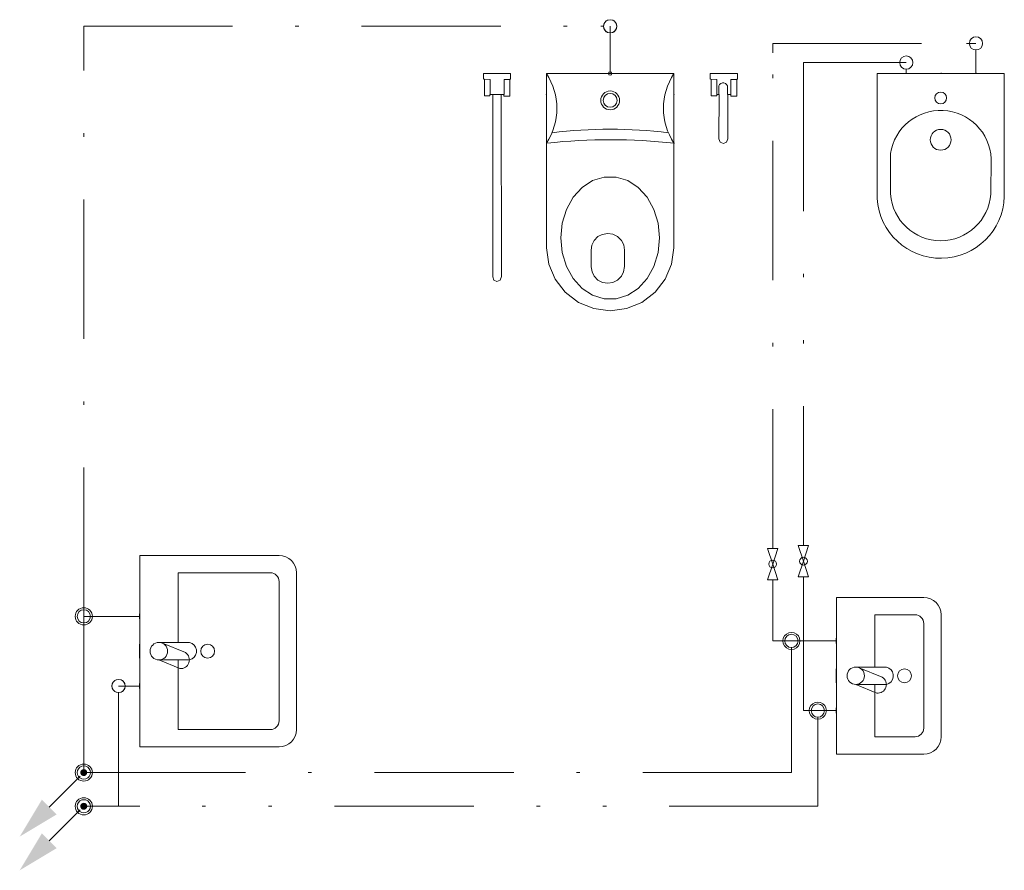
# Model space of a CAD drawing. Header units: millimetres. Extents: x -8524 to 49414, y -5950 to 2657.
# Tile 1 of 11: x -8524 to -5699, y 215 to 2657. Entities that reach past the tile are written whole.
import ezdxf

# ---------------------------------------------------------------- set-up
doc = ezdxf.new("R2010")
doc.units = ezdxf.units.MM
doc.linetypes.add('DDS_LT3', pattern=[959.999986, 400, -179.999995, 10, -179.999995, 10, -179.999995])
doc.linetypes.add('DDS_LT4', pattern=[769.999991, 400, -179.999995, 10, -179.999995])
for name, color, linetype in [('Studená voda', 7, 'Continuous'), ('Teplá voda', 7, 'Continuous'), ('Zdravotní technika', 7, 'Continuous')]:
    doc.layers.add(name, color=color, linetype=linetype)

# ---------------------------------------------------------------- blocks, each defined once
blk = doc.blocks.new('Basin-Sink-Bidet-ID-46-8-29-1737')
at = {"layer": 'Zdravotní technika', "color": 7, "lineweight": 5}
for p, q in [((0, 225), (250, 225)), ((110, 175), (225, 175)), ((110, 25), (110, 175)), ((300, 175), (300, -175)), ((250, 150), (250, -150)), ((55, 25), (143, 25)), ((65, 23), (131, -4)), ((143, -25), (55, -25)), ((55, -25), (115, -50))]:
    blk.add_line(p, q, dxfattribs=at)
for points in [[(250, -225), (0, -225), (0, 225)], [(-1, 92.5), (0, 92.5), (0, 107.5), (-1, 107.5), (-1, 92.5)], [(-1, -20), (0, -20), (0, 20), (-1, 20), (-1, -20)], [(143, 25), (150.1, 22.2), (156.1, 17.5), (160.5, 11.1), (162.7, 3.8), (162.7, -3.8), (160.5, -11.1), (156.1, -17.5), (150.1, -22.2), (143, -25)], [(225, -175), (110, -175), (110, -25)], [(-1, -107.5), (0, -107.5), (0, -92.5), (-1, -92.5), (-1, -107.5)]]:
    blk.add_lwpolyline(points, dxfattribs=at)
for centre, radius in [((55, 0), 25), ((195, 0), 20)]:
    blk.add_circle(centre, radius, dxfattribs=at)
for centre, radius, start, end in [((250, 175), 50, 0, 90), ((225, 150), 25, 0, 90), ((117.7, -25.1), 25, 263.8988, 57.7432), ((225, -150), 25, 270, 0), ((250, -175), 50, 270, 0)]:
    blk.add_arc(centre, radius, start, end, dxfattribs=at)
blk = doc.blocks.new('WC-ID-46-8-29-2025')
at = {"layer": 'Zdravotní technika', "color": 7, "lineweight": 5}
for p, q in [((-343.8, -17), (-360.8, -16)), ((-343.8, -60), (-343.8, -17)), ((-287.8, -17), (-303.8, -17)), ((-303.8, -17), (-303.8, -60)), ((306.2, -17), (289.2, -16)), ((306.2, -60), (306.2, -17)), ((322.2, -27), (318.2, -29)), ((324.2, -27), (322.2, -27)), ((326.2, -27), (324.2, -27)), ((331.2, -29), (326.2, -27)), ((362.2, -17), (346.2, -17)), ((346.2, -17), (346.2, -60)), ((314.2, -31), (312.2, -35)), ((312.2, -35), (312.2, -60)), ((318.2, -29), (314.2, -31)), ((334.2, -31), (331.2, -29)), ((337.2, -35), (334.2, -31)), ((337.2, -60), (337.2, -35)), ((-303.8, -60), (-343.8, -60)), ((312.2, -60), (306.2, -60)), ((346.2, -60), (337.2, -60))]:
    blk.add_line(p, q, dxfattribs=at)
for points in [[(-363.8, 0), (-285.8, 0), (-285.8, -15), (-287.8, -17), (-287.8, -65), (-304.8, -65), (-304.8, -60), (-312.8, -60), (-311.8, -583), (-315.8, -593), (-324.8, -597), (-333.8, -593), (-336.8, -584), (-336.8, -60), (-344.8, -60), (-344.8, -64), (-360.8, -64), (-360.8, -17), (-363.8, -15), (-363.8, 0)], [(183.2, 0), (-2.8, 0), (-182.8, 0), (-182.8, -500), (-175.8, -547), (-157.8, -590), (-128.8, -628), (-90.8, -657), (-46.8, -675), (0.2, -681), (47.2, -675), (91.2, -657), (129.2, -628), (158.2, -590), (176.2, -547), (183.2, -500), (183.2, 0)], [(287.2, 0), (365.2, 0), (365.2, -15), (363.2, -17), (363.2, -65), (346.2, -65), (346.2, -60), (338.2, -60), (338.2, -187), (334.2, -197), (325.2, -201), (316.2, -197), (312.2, -187), (313.2, -60), (306.2, -60), (306.2, -64), (290.2, -64), (290.2, -17), (287.2, -15), (287.2, 0)], [(-137.7, -429.9), (-141.8, -472), (-137.7, -514.1), (-125.5, -553.8), (-106.1, -588.7), (-80.5, -616.8), (-50.2, -636.6), (-16.9, -646.7), (17.3, -646.7), (50.6, -636.6), (80.9, -616.8), (106.5, -588.7), (125.9, -553.8), (138.1, -514.1), (142.2, -472), (138.1, -429.9), (125.9, -390.2), (106.5, -355.3), (80.9, -327.2), (50.6, -307.4), (17.3, -297.3), (-16.9, -297.3), (-50.2, -307.4), (-80.5, -327.2), (-106.1, -355.3), (-125.5, -390.2), (-137.7, -429.9)], [(-21.8, -600), (-6.8, -602), (8.2, -600), (21.2, -593), (32.2, -582), (38.2, -569), (41.2, -554), (41.2, -507), (39.2, -492), (32.2, -479), (21.2, -468), (8.2, -461), (-6.8, -459), (-22.8, -462), (-34.8, -468), (-45.8, -479), (-52.8, -493), (-54.8, -507), (-54.8, -555), (-51.8, -569), (-45.8, -582), (-34.8, -593), (-21.8, -600)]]:
    blk.add_lwpolyline(points, dxfattribs=at)
for centre, radius in [((0, 0), 5), ((0, 0), 0.6), ((0.2, -77), 27), ((-183, -60), 0.6), ((0.2, -77), 20), ((183, -60), 0.6)]:
    blk.add_circle(centre, radius, dxfattribs=at)
for centre, radius, start, end in [((-333.8, -100), 181, 326.6, 33.5), ((334.2, -100), 181, 146.5, 213.5), ((0.2, -1554), 1394, 83.1, 96.9), ((0.2, -1869), 1679, 83.7, 96.2)]:
    blk.add_arc(centre, radius, start, end, dxfattribs=at)
blk = doc.blocks.new('Basin-Sink-Bidet-ID-46-8-29-638')
at = {"layer": 'Zdravotní technika', "color": 7, "lineweight": 5}
for p, q in [((0, 275), (400, 275)), ((110, 225), (375, 225)), ((110, 25), (110, 225)), ((400, 200), (400, -200)), ((450, 225), (450, -225)), ((55, 25), (143, 25)), ((65, 23), (131, -4)), ((143, -25), (55, -25)), ((55, -25), (115, -50))]:
    blk.add_line(p, q, dxfattribs=at)
for points in [[(400, -275), (0, -275), (0, 275)], [(-1, 92.5), (0, 92.5), (0, 107.5), (-1, 107.5), (-1, 92.5)], [(-1, -20), (0, -20), (0, 20), (-1, 20), (-1, -20)], [(143, 25), (150.1, 22.2), (156.1, 17.5), (160.5, 11.1), (162.7, 3.8), (162.7, -3.8), (160.5, -11.1), (156.1, -17.5), (150.1, -22.2), (143, -25)], [(375, -225), (110, -225), (110, -25)], [(-1, -107.5), (0, -107.5), (0, -92.5), (-1, -92.5), (-1, -107.5)]]:
    blk.add_lwpolyline(points, dxfattribs=at)
for centre, radius in [((55, 0), 25), ((195, 0), 20)]:
    blk.add_circle(centre, radius, dxfattribs=at)
for centre, radius, start, end in [((400, 225), 50, 0, 90), ((375, 200), 25, 0, 90), ((117.7, -25.1), 25, 263.8988, 57.7432), ((375, -200), 25, 270, 0), ((400, -225), 50, 270, 0)]:
    blk.add_arc(centre, radius, start, end, dxfattribs=at)
blk = doc.blocks.new('Segment trubky-SV-PWC Studená voda D20-ID-46-8-29-1868')
at = {"layer": 'Studená voda', "color": 140, "linetype": 'DDS_LT4', "lineweight": 5}
blk.add_line((0, 0), (-102.9, 0), dxfattribs=at)
blk = doc.blocks.new('Koleno-Koleno SV-PWC Studená voda D20-ID-46-8-29-2250')
at = {"layer": 'Studená voda', "color": 140, "lineweight": 5}
blk.add_line((26.8, 0), (0, 0), dxfattribs=at)
blk.add_circle((0, 0), 19, dxfattribs=at)
blk = doc.blocks.new('T-kus-T-kus SV-PWC Studená voda D20-ID-46-8-29-12966')
at = {"layer": 'Studená voda', "color": 140, "lineweight": 5}
blk.add_line((0, 0), (-27, 0), dxfattribs=at)
at = {"layer": 'Studená voda', "color": 140, "linetype": 'DDS_LT4', "lineweight": 5}
blk.add_line((0, 0), (0, 0), dxfattribs=at)
at = {"layer": 'Studená voda', "color": 140, "lineweight": 5}
blk.add_lwpolyline([(7.6, -23.4), (0, -24.6), (-7.6, -23.4), (-14.5, -19.9), (-19.9, -14.5), (-23.4, -7.6), (-24.6, 0), (-23.4, 7.6), (-19.9, 14.5), (-14.5, 19.9), (-7.6, 23.4), (0, 24.6), (7.6, 23.4), (14.5, 19.9), (19.9, 14.5), (23.4, 7.6), (24.6, 0), (23.4, -7.6), (19.9, -14.5), (14.5, -19.9), (7.6, -23.4)], dxfattribs=at)
blk.add_lwpolyline([(7.6, -23.4), (0, -24.6), (-7.6, -23.4), (-14.5, -19.9), (-19.9, -14.5), (-23.4, -7.6), (-24.6, 0), (-23.4, 7.6), (-19.9, 14.5), (-14.5, 19.9), (-7.6, 23.4), (0, 24.6), (7.6, 23.4), (14.5, 19.9), (19.9, 14.5), (23.4, 7.6), (24.6, 0), (23.4, -7.6), (19.9, -14.5), (14.5, -19.9), (7.6, -23.4)], dxfattribs=at)
blk = doc.blocks.new('Koleno-Koleno SV-PWC Studená voda D20-ID-46-8-29-2272')
at = {"layer": 'Studená voda', "color": 140, "lineweight": 5}
blk.add_line((0, -19), (0, -26.8), dxfattribs=at)
blk.add_circle((0, 0), 19, dxfattribs=at)
blk = doc.blocks.new('Segment trubky-SV-PWC Studená voda D20-ID-46-8-29-2902')
at = {"layer": 'Studená voda', "color": 140, "linetype": 'DDS_LT4', "lineweight": 5}
blk.add_line((0, 0), (0, -324.3), dxfattribs=at)
blk = doc.blocks.new('Koleno-Koleno SV-PWC Studená voda D20-ID-46-8-29-3554')
at = {"layer": 'Studená voda', "color": 140, "lineweight": 5}
for p, q in [((0, 0), (-26.8, 0)), ((0, 26.8), (0, 0))]:
    blk.add_line(p, q, dxfattribs=at)
blk = doc.blocks.new('Segment trubky-SV-PWC Studená voda D20-ID-46-8-29-3570')
at = {"layer": 'Studená voda', "color": 140, "linetype": 'DDS_LT4', "lineweight": 5}
blk.add_line((0, 0), (-1843.5, 0), dxfattribs=at)
blk = doc.blocks.new('Segment trubky-TV-PWH Teplá voda D20-ID-46-8-29-1822')
at = {"layer": 'Teplá voda', "color": 20, "linetype": 'DDS_LT3', "lineweight": 5}
blk.add_line((0, 0), (-27.2, 0), dxfattribs=at)
blk = doc.blocks.new('Koleno-Koleno TV-PWH Teplá voda D20-ID-46-8-29-1920')
at = {"layer": 'Teplá voda', "color": 20, "lineweight": 5}
blk.add_line((26.8, 0), (0, 0), dxfattribs=at)
blk.add_circle((0, 0), 19, dxfattribs=at)
blk = doc.blocks.new('T-kus-T-kus TV-PWH Teplá voda D20-ID-46-8-29-13125')
at = {"layer": 'Teplá voda', "color": 20, "lineweight": 5}
blk.add_line((0, 0), (-27, 0), dxfattribs=at)
at = {"layer": 'Teplá voda', "color": 20, "linetype": 'DDS_LT3', "lineweight": 5}
blk.add_line((0, 0), (0, 0), dxfattribs=at)
at = {"layer": 'Teplá voda', "color": 20, "lineweight": 5}
blk.add_lwpolyline([(7.6, -23.4), (0, -24.6), (-7.6, -23.4), (-14.5, -19.9), (-19.9, -14.5), (-23.4, -7.6), (-24.6, 0), (-23.4, 7.6), (-19.9, 14.5), (-14.5, 19.9), (-7.6, 23.4), (0, 24.6), (7.6, 23.4), (14.5, 19.9), (19.9, 14.5), (23.4, 7.6), (24.6, 0), (23.4, -7.6), (19.9, -14.5), (14.5, -19.9), (7.6, -23.4)], dxfattribs=at)
blk.add_lwpolyline([(7.6, -23.4), (0, -24.6), (-7.6, -23.4), (-14.5, -19.9), (-19.9, -14.5), (-23.4, -7.6), (-24.6, 0), (-23.4, 7.6), (-19.9, 14.5), (-14.5, 19.9), (-7.6, 23.4), (0, 24.6), (7.6, 23.4), (14.5, 19.9), (19.9, 14.5), (23.4, 7.6), (24.6, 0), (23.4, -7.6), (19.9, -14.5), (14.5, -19.9), (7.6, -23.4)], dxfattribs=at)
blk = doc.blocks.new('Koleno-Koleno TV-PWH Teplá voda D20-ID-46-8-29-2385')
at = {"layer": 'Teplá voda', "color": 20, "lineweight": 5}
blk.add_line((0, -19), (0, -26.8), dxfattribs=at)
blk.add_circle((0, 0), 19, dxfattribs=at)
blk = doc.blocks.new('Segment trubky-TV-PWH Teplá voda D20-ID-46-8-29-2431')
at = {"layer": 'Teplá voda', "color": 20, "linetype": 'DDS_LT3', "lineweight": 5}
blk.add_line((0, 0), (0, -221), dxfattribs=at)
blk = doc.blocks.new('Koleno-Koleno TV-PWH Teplá voda D20-ID-46-8-29-2446')
at = {"layer": 'Teplá voda', "color": 20, "lineweight": 5}
for p, q in [((0, 0), (-26.8, 0)), ((0, 26.8), (0, 0))]:
    blk.add_line(p, q, dxfattribs=at)
blk = doc.blocks.new('Segment trubky-TV-PWH Teplá voda D20-ID-46-8-29-2485')
at = {"layer": 'Teplá voda', "color": 20, "linetype": 'DDS_LT3', "lineweight": 5}
blk.add_line((0, 0), (-1919.2, 0), dxfattribs=at)
blk = doc.blocks.new('Začátek potrubí-PipeStart TV-PWH Teplá voda D20-ID-46-8-29-2888')
at = {"layer": 'Teplá voda', "lineweight": 5}
for points in [[(10, 0), (9.5, 3.1), (8.1, 5.9), (5.9, 8.1), (3.1, 9.5), (0, 10), (-3.1, 9.5), (-5.9, 8.1), (-8.1, 5.9), (-9.5, 3.1), (-10, 0), (-9.5, -3.1), (-8.1, -5.9), (-5.9, -8.1), (-3.1, -9.5), (0, -10), (3.1, -9.5), (5.9, -8.1), (8.1, -5.9), (9.5, -3.1)], [(-183.8, -183.8), (-120.2, -77.8), (-77.8, -120.2)]]:
    blk.add_hatch(color=20, dxfattribs=at).paths.add_polyline_path(points)
at = {"layer": 'Teplá voda', "color": 20, "lineweight": 5}
blk.add_line((-99, -99), (-10.3, -10.2), dxfattribs=at)
blk = doc.blocks.new('T-kus-T-kus TV-PWH Teplá voda D20-ID-46-8-29-2929')
at = {"layer": 'Teplá voda', "color": 20, "linetype": 'DDS_LT3', "lineweight": 5}
blk.add_line((0, 0), (0, 0), dxfattribs=at)
at = {"layer": 'Teplá voda', "color": 20, "lineweight": 5}
blk.add_line((0, 0), (27, 0), dxfattribs=at)
blk.add_circle((0, 0), 24.6, dxfattribs=at)
blk.add_circle((0, 0), 24.6, dxfattribs=at)
blk = doc.blocks.new('Koleno-Koleno TV-PWH Teplá voda D20-ID-46-8-29-4113')
at = {"layer": 'Teplá voda', "color": 20, "lineweight": 5}
blk.add_line((0, 0), (26.8, 0), dxfattribs=at)
blk.add_lwpolyline([(-5.9, 18.1), (0, 19), (5.9, 18.1), (11.2, 15.4), (15.4, 11.2), (18.1, 5.9), (19, 0), (18.1, -5.9), (15.4, -11.2), (11.2, -15.4), (5.9, -18.1), (0, -19), (-5.9, -18.1), (-11.2, -15.4), (-15.4, -11.2), (-18.1, -5.9), (-19, 0), (-18.1, 5.9), (-15.4, 11.2), (-11.2, 15.4), (-5.9, 18.1)], dxfattribs=at)
blk = doc.blocks.new('Segment trubky-TV-PWH Teplá voda D20-ID-46-8-29-4146')
at = {"layer": 'Teplá voda', "color": 20, "linetype": 'DDS_LT3', "lineweight": 5}
blk.add_line((0, 0), (46.4, 0), dxfattribs=at)
blk = doc.blocks.new('Koleno-Koleno TV-PWH Teplá voda D20-ID-46-8-29-4173')
at = {"layer": 'Teplá voda', "color": 20, "lineweight": 5}
for p, q in [((-26.8, 0), (0, 0)), ((0, 0), (0, 26.8))]:
    blk.add_line(p, q, dxfattribs=at)
blk = doc.blocks.new('Segment trubky-TV-PWH Teplá voda D20-ID-46-8-29-4385')
at = {"layer": 'Teplá voda', "color": 20, "linetype": 'DDS_LT3', "lineweight": 5}
blk.add_line((0, 0), (0, 291.6), dxfattribs=at)
blk = doc.blocks.new('Koleno-Koleno TV-PWH Teplá voda D20-ID-46-8-29-4397')
at = {"layer": 'Teplá voda', "color": 20, "lineweight": 5}
blk.add_line((0, -26.8), (0, -19), dxfattribs=at)
blk.add_lwpolyline([(18.1, 5.9), (19, 0), (18.1, -5.9), (15.4, -11.2), (11.2, -15.4), (5.9, -18.1), (0, -19), (-5.9, -18.1), (-11.2, -15.4), (-15.4, -11.2), (-18.1, -5.9), (-19, 0), (-18.1, 5.9), (-15.4, 11.2), (-11.2, 15.4), (-5.9, 18.1), (0, 19), (5.9, 18.1), (11.2, 15.4), (15.4, 11.2), (18.1, 5.9)], dxfattribs=at)
blk = doc.blocks.new('Segment trubky-SV-PWC Studená voda D20-ID-46-8-29-11899')
at = {"layer": 'Studená voda', "color": 140, "linetype": 'DDS_LT4', "lineweight": 5}
blk.add_line((0, 0), (0, 360.4), dxfattribs=at)
blk = doc.blocks.new('T-kus-T-kus SV-PWC Studená voda D20-ID-46-8-29-3694')
at = {"layer": 'Studená voda', "color": 140, "linetype": 'DDS_LT4', "lineweight": 5}
blk.add_line((0, -27), (0, 27), dxfattribs=at)
at = {"layer": 'Studená voda', "color": 140, "lineweight": 5}
blk.add_line((0, 0), (0, 0), dxfattribs=at)
blk.add_circle((0, 0), 24.6, dxfattribs=at)
blk = doc.blocks.new('Segment trubky-SV-PWC Studená voda D20-ID-46-8-29-3723')
at = {"layer": 'Studená voda', "color": 140, "linetype": 'DDS_LT4', "lineweight": 5}
blk.add_line((0, 0), (0, 1640.1), dxfattribs=at)
blk = doc.blocks.new('Koleno-Koleno SV-PWC Studená voda D20-ID-46-8-29-3757')
at = {"layer": 'Studená voda', "color": 140, "lineweight": 5}
for p, q in [((0, -26.8), (0, 0)), ((0, 0), (26.8, 0))]:
    blk.add_line(p, q, dxfattribs=at)
blk = doc.blocks.new('Segment trubky-SV-PWC Studená voda D20-ID-46-8-29-3771')
at = {"layer": 'Studená voda', "color": 140, "linetype": 'DDS_LT4', "lineweight": 5}
blk.add_line((0, 0), (1456.9, 0), dxfattribs=at)
blk = doc.blocks.new('Koleno-Koleno SV-PWC Studená voda D20-ID-46-8-29-3779')
at = {"layer": 'Studená voda', "color": 140, "lineweight": 5}
blk.add_line((-26.8, 0), (-19, 0), dxfattribs=at)
blk.add_lwpolyline([(5.9, -18.1), (0, -19), (-5.9, -18.1), (-11.2, -15.4), (-15.4, -11.2), (-18.1, -5.9), (-19, 0), (-18.1, 5.9), (-15.4, 11.2), (-11.2, 15.4), (-5.9, 18.1), (0, 19), (5.9, 18.1), (11.2, 15.4), (15.4, 11.2), (18.1, 5.9), (19, 0), (18.1, -5.9), (15.4, -11.2), (11.2, -15.4), (5.9, -18.1)], dxfattribs=at)
blk = doc.blocks.new('Segment trubky-SV-PWC Studená voda D20-ID-46-8-29-4100')
at = {"layer": 'Studená voda', "color": 140, "linetype": 'DDS_LT4', "lineweight": 5}
blk.add_line((0, 0), (0, 108.8), dxfattribs=at)
blk = doc.blocks.new('Koleno-Koleno SV-PWC Studená voda D20-ID-46-8-29-4067')
at = {"layer": 'Studená voda', "color": 140, "lineweight": 5}
blk.add_line((0, -26.8), (0, 0), dxfattribs=at)
blk.add_circle((0, 0), 19, dxfattribs=at)
blk = doc.blocks.new('Segment trubky-SV-PWC Studená voda D20-ID-46-8-29-4420')
at = {"layer": 'Studená voda', "color": 140, "linetype": 'DDS_LT4', "lineweight": 5}
blk.add_line((0, 0), (-133.7, 0), dxfattribs=at)
blk = doc.blocks.new('Koleno-Koleno SV-PWC Studená voda D20-ID-46-8-29-4384')
at = {"layer": 'Studená voda', "color": 140, "lineweight": 5}
blk.add_line((26.8, 0), (0, 0), dxfattribs=at)
blk.add_circle((0, 0), 19, dxfattribs=at)
blk = doc.blocks.new('Segment trubky-TV-PWH Teplá voda D20-ID-46-8-29-3912')
at = {"layer": 'Teplá voda', "color": 20, "linetype": 'DDS_LT3', "lineweight": 5}
blk.add_line((0, 0), (-33.7, 0), dxfattribs=at)
blk = doc.blocks.new('Koleno-Koleno TV-PWH Teplá voda D20-ID-46-8-29-8417')
at = {"layer": 'Teplá voda', "color": 20, "lineweight": 5}
blk.add_line((26.8, 0), (0, 0), dxfattribs=at)
blk.add_circle((0, 0), 19, dxfattribs=at)
blk = doc.blocks.new('Začátek potrubí-PipeStart SV-PWC Studená voda D20-ID-46-8-29-1769')
at = {"layer": 'Studená voda', "lineweight": 5}
for points in [[(10, 0), (9.5, 3.1), (8.1, 5.9), (5.9, 8.1), (3.1, 9.5), (0, 10), (-3.1, 9.5), (-5.9, 8.1), (-8.1, 5.9), (-9.5, 3.1), (-10, 0), (-9.5, -3.1), (-8.1, -5.9), (-5.9, -8.1), (-3.1, -9.5), (0, -10), (3.1, -9.5), (5.9, -8.1), (8.1, -5.9), (9.5, -3.1)], [(-183.8, -183.8), (-120.2, -77.8), (-77.8, -120.2)]]:
    blk.add_hatch(color=140, dxfattribs=at).paths.add_polyline_path(points)
at = {"layer": 'Studená voda', "color": 140, "lineweight": 5}
blk.add_line((-99, -99), (-10.3, -10.2), dxfattribs=at)
blk = doc.blocks.new('T-kus-T-kus SV-PWC Studená voda D20-ID-46-8-29-2877')
at = {"layer": 'Studená voda', "color": 140, "linetype": 'DDS_LT4', "lineweight": 5}
blk.add_line((0, 0), (0, 0), dxfattribs=at)
at = {"layer": 'Studená voda', "color": 140, "lineweight": 5}
blk.add_line((0, 0), (27, 0), dxfattribs=at)
blk.add_circle((0, 0), 24.6, dxfattribs=at)
blk.add_circle((0, 0), 24.6, dxfattribs=at)
blk = doc.blocks.new('Koleno-Koleno SV-PWC Studená voda D20-ID-46-8-29-3831')
at = {"layer": 'Studená voda', "color": 140, "lineweight": 5}
blk.add_line((0, 0), (0, 26.8), dxfattribs=at)
blk.add_lwpolyline([(-18.1, -5.9), (-19, 0), (-18.1, 5.9), (-15.4, 11.2), (-11.2, 15.4), (-5.9, 18.1), (0, 19), (5.9, 18.1), (11.2, 15.4), (15.4, 11.2), (18.1, 5.9), (19, 0), (18.1, -5.9), (15.4, -11.2), (11.2, -15.4), (5.9, -18.1), (0, -19), (-5.9, -18.1), (-11.2, -15.4), (-15.4, -11.2), (-18.1, -5.9)], dxfattribs=at)
blk = doc.blocks.new('Segment trubky-SV-PWC Studená voda D20-ID-46-8-29-3846')
at = {"layer": 'Studená voda', "color": 140, "linetype": 'DDS_LT4', "lineweight": 5}
blk.add_line((0, 0), (0, 34.3), dxfattribs=at)
blk = doc.blocks.new('Segment trubky-SV-PWC Studená voda D20-ID-46-8-29-3928')
at = {"layer": 'Studená voda', "color": 140, "linetype": 'DDS_LT4', "lineweight": 5}
blk.add_line((0, 0), (-133.5, 0), dxfattribs=at)
blk = doc.blocks.new('Segment trubky-TV-PWH Teplá voda D20-ID-46-8-29-11785')
at = {"layer": 'Teplá voda', "color": 20, "linetype": 'DDS_LT3', "lineweight": 5}
blk.add_line((0, 0), (-133.5, 0), dxfattribs=at)
blk = doc.blocks.new('Basin-Sink-Bidet-ID-46-8-29-12862')
at = {"layer": 'Zdravotní technika', "color": 7, "lineweight": 5}
for centre in [(-100, 0), (0, 0), (100, 0)]:
    blk.add_circle(centre, 1, dxfattribs=at)
at = {"color": 7, "lineweight": 5}
blk.add_wipeout([(181.2, 0), (-183.2, 0), (-183.6, -358.4), (-178, -394.2), (-164.6, -429.5), (-144.7, -460.8), (-118.4, -487.9), (-87.8, -508.6), (-53.5, -522.6), (-17.5, -529.6), (20.1, -529.2), (56.1, -521), (90.2, -505.7), (120.4, -483.9), (145.4, -456.6), (164.3, -424.8), (176.5, -389.6), (181.2, -352.9)], dxfattribs=at).dxf.layer = 'Zdravotní technika'
at = {"layer": 'Zdravotní technika', "color": 7, "lineweight": 5}
for points in [[(181.2, -352.9), (181.2, 0), (-183.2, 0), (-183.6, -358.4)], [(-144.9, -345.7), (-145.4, -230)], [(142.3, -345.9), (143.8, -244.4)]]:
    blk.add_lwpolyline(points, dxfattribs=at)
for centre, radius in [((-1.3, -70.1), 17.1), ((-1.3, -190.2), 29.9)]:
    blk.add_circle(centre, radius, dxfattribs=at)
for centre, radius, start, end in [((-1.5, -251.4), 145.5, 2.7554, 171.5309), ((-1.3, -347.7), 182.6, 183.3414, 358.3852), ((-1.3, -336.3), 143.9, 183.7315, 356.1912)]:
    blk.add_arc(centre, radius, start, end, dxfattribs=at)
blk = doc.blocks.new('Ventil-Valve SV-PWC Studená voda D20-ID-46-8-29-14180')
at = {"layer": 'Studená voda', "color": 7, "lineweight": 5}
for points in [[(15, 45), (-15, 45), (0, 0), (15, 45)], [(15, -45), (-15, -45), (0, 0), (15, -45)]]:
    blk.add_lwpolyline(points, dxfattribs=at)
blk.add_circle((0, 0), 11.2, dxfattribs=at)
blk = doc.blocks.new('Segment trubky-SV-PWC Studená voda D20-ID-46-8-29-13744')
at = {"layer": 'Studená voda', "color": 140, "linetype": 'DDS_LT4', "lineweight": 5}
blk.add_line((0, 0), (0, 1423), dxfattribs=at)
blk = doc.blocks.new('Koleno-Koleno SV-PWC Studená voda D20-ID-46-8-29-13230')
at = {"layer": 'Studená voda', "color": 140, "lineweight": 5}
for p, q in [((0, -26.8), (0, 0)), ((0, 0), (26.8, 0))]:
    blk.add_line(p, q, dxfattribs=at)
blk = doc.blocks.new('Segment trubky-SV-PWC Studená voda D20-ID-46-8-29-13245')
at = {"layer": 'Studená voda', "color": 140, "linetype": 'DDS_LT4', "lineweight": 5}
blk.add_line((0, 0), (529.8, 0), dxfattribs=at)
blk = doc.blocks.new('Koleno-Koleno SV-PWC Studená voda D20-ID-46-8-29-13489')
at = {"layer": 'Studená voda', "color": 140, "lineweight": 5}
blk.add_line((-26.8, 0), (0, 0), dxfattribs=at)
blk.add_circle((0, 0), 19, dxfattribs=at)
blk = doc.blocks.new('Koleno-Koleno SV-PWC Studená voda D20-ID-46-8-29-13513')
at = {"layer": 'Studená voda', "color": 140, "lineweight": 5}
blk.add_line((0, -19), (0, -26.8), dxfattribs=at)
blk.add_circle((0, 0), 19, dxfattribs=at)
blk = doc.blocks.new('Segment trubky-SV-PWC Studená voda D20-ID-46-8-29-13556')
at = {"layer": 'Studená voda', "color": 140, "linetype": 'DDS_LT4', "lineweight": 5}
blk.add_line((0, 0), (0, -59.8), dxfattribs=at)
blk = doc.blocks.new('Segment trubky-TV-PWH Teplá voda D20-ID-46-8-29-13050')
at = {"layer": 'Teplá voda', "color": 20, "linetype": 'DDS_LT3', "lineweight": 5}
blk.add_line((0, 0), (0, 136.2), dxfattribs=at)
blk = doc.blocks.new('Ventil-Valve TV-PWH Teplá voda D20-ID-46-8-29-14792')
at = {"layer": 'Teplá voda', "color": 7, "lineweight": 5}
for points in [[(15, 45), (-15, 45), (0, 0), (15, 45)], [(15, -45), (-15, -45), (0, 0), (15, -45)]]:
    blk.add_lwpolyline(points, dxfattribs=at)
blk.add_circle((0, 0), 11.2, dxfattribs=at)
blk = doc.blocks.new('Segment trubky-TV-PWH Teplá voda D20-ID-46-8-29-14678')
at = {"layer": 'Teplá voda', "color": 20, "linetype": 'DDS_LT3', "lineweight": 5}
blk.add_line((0, 0), (0, 1359.5), dxfattribs=at)
blk = doc.blocks.new('Koleno-Koleno TV-PWH Teplá voda D20-ID-46-8-29-13058')
at = {"layer": 'Teplá voda', "color": 20, "lineweight": 5}
for p, q in [((0, -26.8), (0, 0)), ((0, 0), (26.8, 0))]:
    blk.add_line(p, q, dxfattribs=at)
blk = doc.blocks.new('Segment trubky-TV-PWH Teplá voda D20-ID-46-8-29-13071')
at = {"layer": 'Teplá voda', "color": 20, "linetype": 'DDS_LT3', "lineweight": 5}
blk.add_line((0, 0), (241.6, 0), dxfattribs=at)
blk = doc.blocks.new('Koleno-Koleno TV-PWH Teplá voda D20-ID-46-8-29-13083')
at = {"layer": 'Teplá voda', "color": 20, "lineweight": 5}
blk.add_line((-26.8, 0), (0, 0), dxfattribs=at)
blk.add_circle((0, 0), 19, dxfattribs=at)
blk = doc.blocks.new('Koleno-Koleno TV-PWH Teplá voda D20-ID-46-8-29-13182')
at = {"layer": 'Teplá voda', "color": 20, "lineweight": 5}
blk.add_line((0, -19), (0, -26.8), dxfattribs=at)
blk.add_circle((0, 0), 19, dxfattribs=at)
blk = doc.blocks.new('Segment trubky-TV-PWH Teplá voda D20-ID-46-8-29-13195')
at = {"layer": 'Teplá voda', "color": 20, "linetype": 'DDS_LT3', "lineweight": 5}
blk.add_line((0, 0), (0, -4.6), dxfattribs=at)
blk = doc.blocks.new('Koleno-Koleno SV-PWC Studená voda D20-ID-46-8-29-12999')
at = {"layer": 'Studená voda', "color": 140, "lineweight": 5}
for p, q in [((0, 0), (0, 26.8)), ((26.8, 0), (0, 0))]:
    blk.add_line(p, q, dxfattribs=at)
blk = doc.blocks.new('Segment trubky-SV-PWC Studená voda D20-ID-46-8-29-13494')
at = {"layer": 'Studená voda', "color": 140, "linetype": 'DDS_LT4', "lineweight": 5}
blk.add_line((0, 0), (0.1, 148.9), dxfattribs=at)
blk = doc.blocks.new('Segment trubky-TV-PWH Teplá voda D20-ID-46-8-29-13539')
at = {"layer": 'Teplá voda', "color": 20, "linetype": 'DDS_LT3', "lineweight": 5}
blk.add_line((0, 0), (12.7, 0), dxfattribs=at)
blk = doc.blocks.new('Koleno-Koleno TV-PWH Teplá voda D20-ID-46-8-29-13158')
at = {"layer": 'Teplá voda', "color": 20, "lineweight": 5}
for p, q in [((0, 0), (0, 26.8)), ((26.8, 0), (0, 0))]:
    blk.add_line(p, q, dxfattribs=at)
blk = doc.blocks.new('Segment trubky-TV-PWH Teplá voda D20-ID-46-8-29-13559')
at = {"layer": 'Teplá voda', "color": 20, "linetype": 'DDS_LT3', "lineweight": 5}
blk.add_line((0, 0), (-0.1, 221), dxfattribs=at)

msp = doc.modelspace()

# ---------------------------------------------------------------- block references
at = {"layer": 'Studená voda', "color": 140, "lineweight": 5}
for name, p in [('Koleno-Koleno SV-PWC Studená voda D20-ID-46-8-29-3779', (-6830, 2638.1)), ('Koleno-Koleno SV-PWC Studená voda D20-ID-46-8-29-4067', (-6830, 2638.1)), ('Koleno-Koleno SV-PWC Studená voda D20-ID-46-8-29-3757', (-8340.5, 2638.1)), ('Koleno-Koleno SV-PWC Studená voda D20-ID-46-8-29-13489', (-5780, 2589.1)), ('Koleno-Koleno SV-PWC Studená voda D20-ID-46-8-29-13513', (-5780, 2589.1)), ('Koleno-Koleno SV-PWC Studená voda D20-ID-46-8-29-13230', (-6363.4, 2589.1)), ('Koleno-Koleno SV-PWC Studená voda D20-ID-46-8-29-4384', (-8340.5, 944.2)), ('Koleno-Koleno SV-PWC Studená voda D20-ID-46-8-29-12999', (-6363.5, 873.6)), ('Koleno-Koleno SV-PWC Studená voda D20-ID-46-8-29-2250', (-6309.7, 873.6)), ('Koleno-Koleno SV-PWC Studená voda D20-ID-46-8-29-2272', (-6309.7, 873.6)), ('Koleno-Koleno SV-PWC Studená voda D20-ID-46-8-29-3831', (-8340.5, 495.7)), ('Koleno-Koleno SV-PWC Studená voda D20-ID-46-8-29-3554', (-6309.7, 495.7)), ('Začátek potrubí-PipeStart SV-PWC Studená voda D20-ID-46-8-29-1769', (-8340.5, 495.7))]:
    msp.add_blockref(name, p, dxfattribs=at)
at = {"layer": 'Studená voda', "color": 140, "linetype": 'DDS_LT4', "lineweight": 5}
for name, p in [('Segment trubky-SV-PWC Studená voda D20-ID-46-8-29-3771', (-8313.7, 2638.1)), ('Segment trubky-SV-PWC Studená voda D20-ID-46-8-29-3723', (-8340.5, 971.2)), ('Segment trubky-SV-PWC Studená voda D20-ID-46-8-29-4100', (-6830, 2502.5)), ('Segment trubky-SV-PWC Studená voda D20-ID-46-8-29-13245', (-6336.6, 2589.1)), ('Segment trubky-SV-PWC Studená voda D20-ID-46-8-29-13744', (-6363.4, 1139.3)), ('Segment trubky-SV-PWC Studená voda D20-ID-46-8-29-13556', (-5780, 2562.3)), ('Segment trubky-SV-PWC Studená voda D20-ID-46-8-29-13494', (-6363.5, 900.4)), ('T-kus-T-kus SV-PWC Studená voda D20-ID-46-8-29-3694', (-8340.5, 944.2)), ('Segment trubky-SV-PWC Studená voda D20-ID-46-8-29-4420', (-8180, 944.2)), ('Segment trubky-SV-PWC Studená voda D20-ID-46-8-29-11899', (-8340.5, 556.8)), ('T-kus-T-kus SV-PWC Studená voda D20-ID-46-8-29-12966', (-6309.7, 873.6)), ('Segment trubky-SV-PWC Studená voda D20-ID-46-8-29-1868', (-6180, 873.6)), ('Segment trubky-SV-PWC Studená voda D20-ID-46-8-29-2902', (-6309.7, 846.8)), ('Segment trubky-SV-PWC Studená voda D20-ID-46-8-29-3846', (-8340.5, 522.5)), ('T-kus-T-kus SV-PWC Studená voda D20-ID-46-8-29-2877', (-8340.5, 495.7)), ('Segment trubky-SV-PWC Studená voda D20-ID-46-8-29-3928', (-8180, 495.7)), ('Segment trubky-SV-PWC Studená voda D20-ID-46-8-29-3570', (-6336.5, 495.7))]:
    msp.add_blockref(name, p, dxfattribs=at)
at = {"layer": 'Studená voda', "color": 7, "lineweight": 5}
msp.add_blockref('Ventil-Valve SV-PWC Studená voda D20-ID-46-8-29-14180', (-6363.4, 1094.3), dxfattribs=at)
at = {"layer": 'Teplá voda', "color": 20, "lineweight": 5}
for name, p in [('Koleno-Koleno TV-PWH Teplá voda D20-ID-46-8-29-13182', (-5980, 2533.9)), ('Koleno-Koleno TV-PWH Teplá voda D20-ID-46-8-29-13058', (-6275.2, 2533.9)), ('Koleno-Koleno TV-PWH Teplá voda D20-ID-46-8-29-4397', (-8240.5, 744.2)), ('Koleno-Koleno TV-PWH Teplá voda D20-ID-46-8-29-8417', (-8240.5, 744.2)), ('Koleno-Koleno TV-PWH Teplá voda D20-ID-46-8-29-13158', (-6275.1, 673.6)), ('Koleno-Koleno TV-PWH Teplá voda D20-ID-46-8-29-1920', (-6234, 673.6)), ('Koleno-Koleno TV-PWH Teplá voda D20-ID-46-8-29-2385', (-6234, 673.6)), ('Koleno-Koleno TV-PWH Teplá voda D20-ID-46-8-29-4173', (-8240.5, 398.9)), ('Koleno-Koleno TV-PWH Teplá voda D20-ID-46-8-29-2446', (-6234, 398.9)), ('Začátek potrubí-PipeStart TV-PWH Teplá voda D20-ID-46-8-29-2888', (-8340.5, 398.9)), ('Koleno-Koleno TV-PWH Teplá voda D20-ID-46-8-29-4113', (-8340.5, 398.9))]:
    msp.add_blockref(name, p, dxfattribs=at)
at = {"layer": 'Teplá voda', "color": 20, "linetype": 'DDS_LT3', "lineweight": 5}
for name, p in [('Segment trubky-TV-PWH Teplá voda D20-ID-46-8-29-13071', (-6248.4, 2533.9)), ('Segment trubky-TV-PWH Teplá voda D20-ID-46-8-29-14678', (-6275.2, 1147.5)), ('Segment trubky-TV-PWH Teplá voda D20-ID-46-8-29-13195', (-5980, 2507.1)), ('Segment trubky-TV-PWH Teplá voda D20-ID-46-8-29-13050', (-6275.2, 921.4)), ('Segment trubky-TV-PWH Teplá voda D20-ID-46-8-29-13559', (-6275.1, 700.3)), ('Segment trubky-TV-PWH Teplá voda D20-ID-46-8-29-3912', (-8180, 744.2)), ('Segment trubky-TV-PWH Teplá voda D20-ID-46-8-29-4385', (-8240.5, 425.7)), ('T-kus-T-kus TV-PWH Teplá voda D20-ID-46-8-29-13125', (-6234, 673.6)), ('Segment trubky-TV-PWH Teplá voda D20-ID-46-8-29-13539', (-6261, 673.6)), ('Segment trubky-TV-PWH Teplá voda D20-ID-46-8-29-1822', (-6180, 673.6)), ('Segment trubky-TV-PWH Teplá voda D20-ID-46-8-29-2431', (-6234, 646.8)), ('T-kus-T-kus TV-PWH Teplá voda D20-ID-46-8-29-2929', (-8340.5, 398.9)), ('Segment trubky-TV-PWH Teplá voda D20-ID-46-8-29-4146', (-8313.7, 398.9)), ('Segment trubky-TV-PWH Teplá voda D20-ID-46-8-29-11785', (-8180, 398.9)), ('Segment trubky-TV-PWH Teplá voda D20-ID-46-8-29-2485', (-6260.8, 398.9))]:
    msp.add_blockref(name, p, dxfattribs=at)
at = {"layer": 'Teplá voda', "color": 7, "lineweight": 5}
msp.add_blockref('Ventil-Valve TV-PWH Teplá voda D20-ID-46-8-29-14792', (-6275.2, 1102.5), dxfattribs=at)
at = {"layer": 'Zdravotní technika', "color": 7, "lineweight": 5}
for name, p in [('WC-ID-46-8-29-2025', (-6830, 2502.5)), ('Basin-Sink-Bidet-ID-46-8-29-638', (-8180, 844.2)), ('Basin-Sink-Bidet-ID-46-8-29-1737', (-6180, 773.6))]:
    msp.add_blockref(name, p, dxfattribs=at)

# ---------------------------------------------------------------- next in the draw order: block references
msp.add_blockref('Basin-Sink-Bidet-ID-46-8-29-12862', (-5880, 2502.5), dxfattribs=at)

# ---------------------------------------------------------------- next in the draw order: block references
at = {"layer": 'Teplá voda', "color": 20, "lineweight": 5}
msp.add_blockref('Koleno-Koleno TV-PWH Teplá voda D20-ID-46-8-29-13083', (-5980, 2533.9), dxfattribs=at)

doc.saveas('drawing.dxf')
